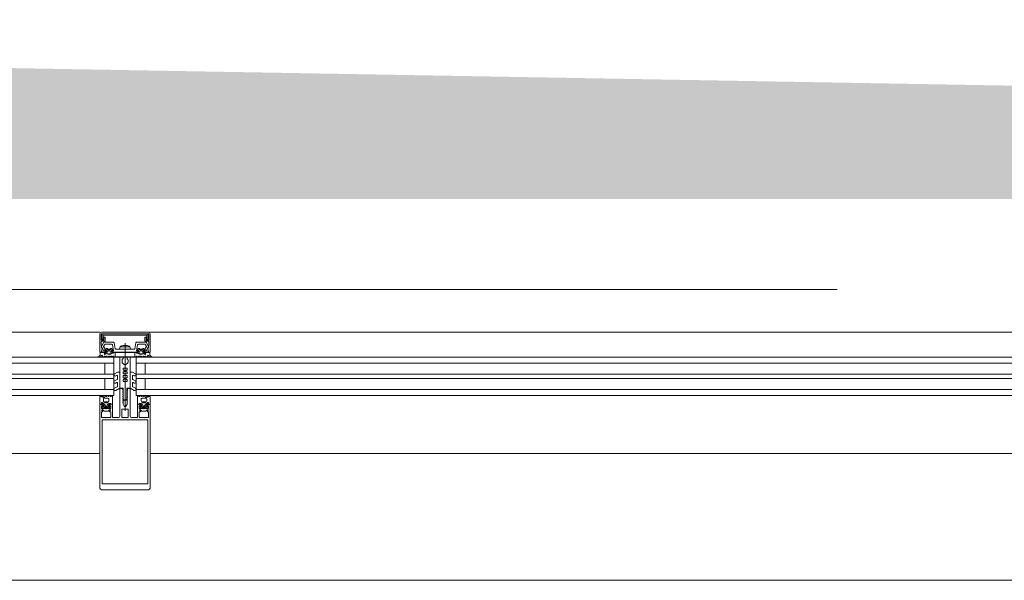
# Model space of a CAD drawing. Header units: centimetres. Extents: x -2424 to 2319, y 5 to 3760.
# Tile 107 of 117: x 898 to 996, y 3178 to 3234. Entities that reach past the tile are written whole.
import ezdxf

# ---------------------------------------------------------------- set-up
doc = ezdxf.new("R2010")
doc.units = ezdxf.units.CM
doc.linetypes.add('Długa kreska', pattern=[142.875, 95.25, -47.625])
for name, color, linetype, lineweight in [('A-DETL', 90, 'Continuous', 9), ('A-DETL-GENF', 92, 'Continuous', 9), ('A-GLAZ-CURT', 52, 'Continuous', 13), ('A-GLAZ-CWMG', 51, 'Continuous', 13), ('A-WALL', 113, 'Continuous', 13)]:
    doc.layers.add(name, color=color, linetype=linetype, lineweight=lineweight)

msp = doc.modelspace()

# ---------------------------------------------------------------- linework, layer by layer
at = {"layer": 'A-DETL', "color": 251, "linetype": 'Długa kreska', "lineweight": 9}
msp.add_line((598.377, 3206.826), (1658.377, 3206.826), dxfattribs=at)
at = {"layer": 'A-DETL-GENF', "color": 251, "lineweight": 9}
for p, q in [((906.027, 3202.558), (910.727, 3202.558)), ((906.242, 3202.252), (910.512, 3202.252)), ((910.502, 3202.402), (906.252, 3202.402)), ((906.232, 3201.519), (906.032, 3201.092)), ((906.337, 3201.648), (906.057, 3201.648)), ((906.246, 3201.147), (906.322, 3201.31)), ((907.238, 3201.548), (906.277, 3201.548)), ((906.412, 3201.368), (907.035, 3201.368)), ((907.394, 3200.898), (907.287, 3201.506)), ((907.969, 3201.093), (908.784, 3201.093)), ((908.602, 3201.241), (908.152, 3201.241)), ((908.377, 3194.73), (908.377, 3201.451)), ((909.466, 3201.506), (909.359, 3200.898)), ((910.477, 3201.548), (909.516, 3201.548)), ((909.719, 3201.368), (910.341, 3201.368)), ((910.697, 3201.648), (910.417, 3201.648)), ((910.432, 3201.31), (910.508, 3201.147)), ((910.721, 3201.092), (910.522, 3201.519)), ((905.778, 3200.059), (905.69, 3200.059)), ((906.201, 3200.075), (906.114, 3200.228)), ((906.304, 3200.16), (906.253, 3200.075)), ((906.367, 3200.538), (906.427, 3200.538)), ((906.495, 3200.478), (906.367, 3200.478)), ((906.422, 3200.075), (906.372, 3200.16)), ((906.399, 3200.812), (906.48, 3200.909)), ((906.401, 3200.368), (906.43, 3200.416)), ((906.523, 3200.16), (906.473, 3200.075)), ((906.537, 3200.748), (906.537, 3200.628)), ((906.549, 3200.434), (906.55, 3200.42)), ((906.707, 3200.798), (906.587, 3200.798)), ((906.587, 3200.578), (906.614, 3200.578)), ((906.591, 3200.398), (906.609, 3200.409)), ((906.641, 3200.075), (906.591, 3200.16)), ((906.64, 3200.593), (906.733, 3200.753)), ((906.655, 3200.391), (906.659, 3200.377)), ((906.662, 3200.858), (906.892, 3200.858)), ((906.743, 3200.161), (906.693, 3200.075)), ((906.709, 3200.365), (906.723, 3200.379)), ((906.772, 3200.374), (906.78, 3200.362)), ((906.861, 3200.075), (906.811, 3200.16)), ((906.821, 3200.753), (906.913, 3200.593)), ((906.831, 3200.364), (906.841, 3200.381)), ((906.967, 3200.798), (906.847, 3200.798)), ((906.89, 3200.389), (906.9, 3200.379)), ((906.963, 3200.161), (906.913, 3200.075)), ((906.939, 3200.578), (906.967, 3200.578)), ((906.949, 3200.394), (906.955, 3200.414)), ((906.997, 3200.432), (907.011, 3200.425)), ((907.017, 3200.628), (907.017, 3200.748)), ((907.081, 3200.075), (907.031, 3200.161)), ((907.073, 3200.909), (907.155, 3200.812)), ((907.128, 3200.538), (907.193, 3200.538)), ((907.18, 3200.156), (907.133, 3200.075)), ((907.302, 3200.074), (907.254, 3200.157)), ((908.352, 3200.873), (907.424, 3200.873)), ((909.33, 3200.873), (908.402, 3200.873)), ((909.451, 3200.074), (909.499, 3200.157)), ((909.626, 3200.538), (909.561, 3200.538)), ((909.573, 3200.156), (909.621, 3200.075)), ((909.68, 3200.909), (909.599, 3200.812)), ((909.672, 3200.075), (909.722, 3200.161)), ((909.737, 3200.628), (909.737, 3200.748)), ((909.756, 3200.432), (909.742, 3200.425)), ((909.787, 3200.798), (909.907, 3200.798)), ((909.814, 3200.578), (909.787, 3200.578)), ((909.79, 3200.161), (909.841, 3200.075)), ((909.804, 3200.394), (909.799, 3200.414)), ((909.933, 3200.753), (909.84, 3200.593)), ((909.864, 3200.389), (909.853, 3200.379)), ((910.092, 3200.858), (909.862, 3200.858)), ((909.892, 3200.075), (909.942, 3200.16)), ((909.922, 3200.364), (909.912, 3200.381)), ((909.981, 3200.374), (909.973, 3200.362)), ((910.011, 3200.161), (910.061, 3200.075)), ((910.113, 3200.593), (910.021, 3200.753)), ((910.044, 3200.365), (910.03, 3200.379)), ((910.047, 3200.798), (910.167, 3200.798)), ((910.099, 3200.391), (910.094, 3200.377)), ((910.112, 3200.075), (910.162, 3200.16)), ((910.167, 3200.578), (910.139, 3200.578)), ((910.163, 3200.398), (910.144, 3200.409)), ((910.205, 3200.434), (910.204, 3200.42)), ((910.217, 3200.748), (910.217, 3200.628)), ((910.23, 3200.16), (910.28, 3200.075)), ((910.258, 3200.478), (910.387, 3200.478)), ((910.355, 3200.812), (910.273, 3200.909)), ((910.352, 3200.368), (910.324, 3200.416)), ((910.387, 3200.538), (910.326, 3200.538)), ((910.332, 3200.075), (910.382, 3200.16)), ((910.45, 3200.16), (910.5, 3200.075)), ((910.552, 3200.075), (910.639, 3200.228)), ((910.976, 3200.059), (911.064, 3200.059)), ((908.077, 3199.556), (908.077, 3199.771)), ((908.677, 3199.556), (908.677, 3199.771)), ((907.615, 3198.581), (907.339, 3198.422)), ((907.464, 3198.205), (907.552, 3198.256)), ((907.627, 3198.213), (907.627, 3197.891)), ((907.827, 3198.588), (907.64, 3198.588)), ((907.877, 3197.017), (907.877, 3198.538)), ((908.877, 3197.017), (908.877, 3198.538)), ((908.927, 3198.588), (909.113, 3198.588)), ((909.127, 3198.213), (909.127, 3197.891)), ((909.138, 3198.581), (909.414, 3198.422)), ((909.289, 3198.205), (909.202, 3198.256)), ((907.602, 3197.848), (907.339, 3197.696)), ((907.602, 3197.118), (907.339, 3196.966)), ((907.464, 3197.48), (907.552, 3197.53)), ((907.627, 3197.487), (907.627, 3197.161)), ((909.127, 3197.487), (909.127, 3197.161)), ((909.152, 3197.848), (909.414, 3197.696)), ((909.152, 3197.118), (909.414, 3196.966)), ((909.289, 3197.48), (909.202, 3197.53)), ((905.897, 3196.138), (906.026, 3196.138)), ((905.901, 3196.228), (905.901, 3196.238)), ((906.022, 3196.168), (905.961, 3196.168)), ((906.067, 3196.129), (906.288, 3196.031)), ((906.534, 3196.163), (906.58, 3196.243)), ((906.632, 3196.243), (906.681, 3196.158)), ((906.752, 3196.158), (906.801, 3196.243)), ((906.853, 3196.243), (906.902, 3196.158)), ((906.973, 3196.158), (907.021, 3196.243)), ((907.464, 3196.75), (907.852, 3196.973)), ((907.877, 3194.208), (907.877, 3196.908)), ((907.927, 3196.958), (908.027, 3196.958)), ((908.192, 3196.161), (908.167, 3196.146)), ((908.167, 3196.129), (908.192, 3196.115)), ((908.202, 3196.097), (908.202, 3195.959)), ((908.552, 3196.097), (908.552, 3195.959)), ((908.562, 3196.161), (908.587, 3196.146)), ((908.587, 3196.129), (908.562, 3196.115)), ((908.727, 3196.958), (908.827, 3196.958)), ((908.877, 3196.908), (908.877, 3194.208)), ((909.289, 3196.75), (908.902, 3196.973)), ((909.781, 3196.158), (909.732, 3196.243)), ((909.901, 3196.243), (909.852, 3196.158)), ((910.001, 3196.158), (909.953, 3196.243)), ((910.121, 3196.243), (910.072, 3196.158)), ((910.219, 3196.163), (910.173, 3196.243)), ((910.687, 3196.129), (910.466, 3196.031)), ((910.857, 3196.138), (910.728, 3196.138)), ((910.732, 3196.168), (910.793, 3196.168)), ((910.853, 3196.228), (910.853, 3196.238)), ((906.087, 3195.438), (906.215, 3195.438)), ((906.147, 3195.378), (906.087, 3195.378)), ((906.15, 3195.499), (906.121, 3195.548)), ((906.217, 3195.718), (906.217, 3195.868)), ((906.257, 3195.168), (906.257, 3195.288)), ((906.27, 3195.496), (906.269, 3195.481)), ((906.307, 3195.338), (906.334, 3195.338)), ((906.427, 3195.118), (906.307, 3195.118)), ((906.329, 3195.507), (906.311, 3195.518)), ((906.317, 3195.968), (906.677, 3195.968)), ((906.677, 3195.618), (906.317, 3195.618)), ((906.36, 3195.323), (906.453, 3195.163)), ((906.379, 3195.538), (906.375, 3195.525)), ((906.443, 3195.536), (906.429, 3195.55)), ((906.5, 3195.553), (906.492, 3195.541)), ((906.541, 3195.163), (906.633, 3195.323)), ((906.561, 3195.535), (906.551, 3195.552)), ((906.687, 3195.118), (906.567, 3195.118)), ((906.62, 3195.537), (906.61, 3195.527)), ((906.659, 3195.338), (906.687, 3195.338)), ((906.675, 3195.502), (906.669, 3195.522)), ((906.731, 3195.49), (906.717, 3195.483)), ((906.737, 3195.288), (906.737, 3195.168)), ((906.777, 3195.868), (906.777, 3195.718)), ((906.913, 3195.378), (906.848, 3195.378)), ((907.117, 3195.318), (907.117, 3194.108)), ((908.302, 3195.786), (908.327, 3195.771)), ((908.452, 3195.786), (908.427, 3195.771)), ((909.637, 3194.108), (909.637, 3195.318)), ((909.841, 3195.378), (909.906, 3195.378)), ((909.977, 3195.868), (909.977, 3195.718)), ((910.017, 3195.288), (910.017, 3195.168)), ((910.022, 3195.49), (910.036, 3195.483)), ((910.094, 3195.338), (910.067, 3195.338)), ((910.067, 3195.118), (910.187, 3195.118)), ((910.437, 3195.968), (910.077, 3195.968)), ((910.077, 3195.618), (910.437, 3195.618)), ((910.079, 3195.502), (910.084, 3195.522)), ((910.213, 3195.163), (910.12, 3195.323)), ((910.133, 3195.537), (910.144, 3195.527)), ((910.192, 3195.535), (910.202, 3195.552)), ((910.254, 3195.553), (910.261, 3195.541)), ((910.393, 3195.323), (910.301, 3195.163)), ((910.31, 3195.536), (910.324, 3195.55)), ((910.327, 3195.118), (910.447, 3195.118)), ((910.374, 3195.538), (910.379, 3195.525)), ((910.447, 3195.338), (910.419, 3195.338)), ((910.424, 3195.507), (910.443, 3195.518)), ((910.484, 3195.496), (910.485, 3195.481)), ((910.497, 3195.168), (910.497, 3195.288)), ((910.537, 3195.718), (910.537, 3195.868)), ((910.667, 3195.438), (910.538, 3195.438)), ((910.604, 3195.499), (910.632, 3195.548)), ((910.606, 3195.378), (910.667, 3195.378)), ((906.2, 3195.006), (906.119, 3195.104)), ((906.259, 3194.717), (906.153, 3194.823)), ((906.664, 3194.688), (906.33, 3194.688)), ((906.612, 3195.058), (906.382, 3195.058)), ((906.841, 3194.823), (906.735, 3194.717)), ((906.875, 3195.104), (906.793, 3195.006)), ((908.057, 3194.108), (908.057, 3194.848)), ((908.107, 3194.898), (908.647, 3194.898)), ((908.697, 3194.848), (908.697, 3194.108)), ((909.879, 3195.104), (909.96, 3195.006)), ((910.019, 3194.717), (909.913, 3194.823)), ((910.424, 3194.688), (910.09, 3194.688)), ((910.142, 3195.058), (910.372, 3195.058)), ((910.601, 3194.823), (910.495, 3194.717)), ((910.553, 3195.006), (910.635, 3195.104)), ((905.877, 3187.858), (905.877, 3193.518)), ((906.087, 3187.858), (906.087, 3193.518)), ((908.647, 3194.058), (908.107, 3194.058)), ((910.667, 3187.914), (910.667, 3193.518)), ((910.877, 3187.858), (910.877, 3193.518)), ((905.877, 3188.39), (905.877, 3187.008)), ((910.877, 3187.008), (910.877, 3188.39)), ((906.027, 3186.858), (910.727, 3186.858))]:
    msp.add_line(p, q, dxfattribs=at)
at = {"layer": 'A-DETL-GENF', "color": 251, "lineweight": 9, "flags": 128}
for points in [[(906.103, 3200.916), (905.987, 3200.558), (905.877, 3200.558), (905.877, 3202.408)], [(910.367, 3201.698), (910.367, 3202.048), (910.497, 3202.048), (910.497, 3201.778), (910.747, 3201.778), (910.747, 3202.408), (906.007, 3202.408), (906.007, 3201.778), (906.257, 3201.778), (906.257, 3202.048), (906.387, 3202.048), (906.387, 3201.698)], [(906.052, 3202.202), (906.052, 3201.842), (906.192, 3201.842), (906.192, 3202.202)], [(910.562, 3202.202), (910.562, 3201.842), (910.702, 3201.842), (910.702, 3202.202)], [(910.877, 3202.408), (910.877, 3200.558), (910.767, 3200.558), (910.65, 3200.916)], [(906.007, 3201.598), (906.007, 3201.282), (906.037, 3201.164), (906.037, 3201.059)], [(907.133, 3201.285), (907.237, 3200.698), (907.127, 3200.698), (907.127, 3200.638), (907.207, 3200.558), (909.547, 3200.558), (909.627, 3200.638), (909.627, 3200.698), (909.517, 3200.698), (909.62, 3201.285)], [(907.857, 3201.032), (907.837, 3200.878), (908.917, 3200.878), (908.897, 3201.032)], [(910.717, 3201.059), (910.717, 3201.164), (910.747, 3201.282), (910.747, 3201.597)], [(905.897, 3200.269), (905.897, 3200.538), (906.307, 3200.538)], [(906.127, 3200.932), (906.027, 3200.558), (906.347, 3200.558), (906.427, 3200.638), (906.427, 3200.698), (906.24, 3200.698), (906.319, 3200.992)], [(906.457, 3200.725), (906.457, 3200.738), (906.407, 3200.767)], [(907.174, 3200.478), (907.052, 3200.478), (907.055, 3200.452), (907.182, 3200.468)], [(907.147, 3200.767), (907.097, 3200.738), (907.097, 3200.725)], [(907.261, 3200.538), (907.397, 3200.538), (907.397, 3200.148), (907.354, 3200.074)], [(908.177, 3199.944), (908.177, 3200.058), (907.877, 3200.058), (907.877, 3196.988), (908.202, 3196.988), (908.202, 3196.178)], [(908.577, 3199.944), (908.577, 3200.058), (908.877, 3200.058), (908.877, 3196.988), (908.552, 3196.988), (908.552, 3196.178)], [(909.492, 3200.538), (909.357, 3200.538), (909.357, 3200.148), (909.399, 3200.074)], [(909.58, 3200.478), (909.702, 3200.478), (909.699, 3200.452), (909.571, 3200.468)], [(909.607, 3200.767), (909.657, 3200.738), (909.657, 3200.725)], [(910.297, 3200.725), (910.297, 3200.738), (910.347, 3200.767)], [(910.434, 3200.992), (910.513, 3200.698), (910.327, 3200.698), (910.327, 3200.638), (910.407, 3200.558), (910.727, 3200.558), (910.626, 3200.932)], [(910.857, 3200.269), (910.857, 3200.538), (910.447, 3200.538)], [(908.641, 3199.48), (908.377, 3199.258), (908.377, 3198.958), (908.577, 3198.958), (908.577, 3198.758), (908.477, 3198.758), (908.477, 3198.592), (908.577, 3198.592), (908.577, 3198.392), (908.377, 3198.392), (908.377, 3198.225), (908.577, 3198.225), (908.577, 3198.025), (908.477, 3198.025), (908.477, 3197.858), (908.577, 3197.858), (908.577, 3197.658), (908.377, 3197.658), (908.377, 3195.758), (908.377, 3197.658), (908.177, 3197.658), (908.177, 3197.858), (908.277, 3197.858), (908.277, 3198.025), (908.177, 3198.025), (908.177, 3198.225), (908.377, 3198.225), (908.377, 3198.392), (908.177, 3198.392), (908.177, 3198.592), (908.277, 3198.592), (908.277, 3198.758), (908.177, 3198.758), (908.177, 3198.958), (908.377, 3198.958), (908.377, 3199.258), (908.112, 3199.48)], [(906.027, 3195.378), (905.877, 3195.378), (905.877, 3196.118)], [(907.073, 3196.243), (907.117, 3196.168), (907.117, 3195.378), (906.981, 3195.378)], [(908.127, 3196.858), (908.177, 3196.829), (908.177, 3196.707), (908.127, 3196.678), (908.177, 3196.649), (908.177, 3196.527), (908.127, 3196.498), (908.177, 3196.469), (908.177, 3196.347), (908.127, 3196.318), (908.177, 3196.289), (908.177, 3196.167), (908.127, 3196.138), (908.177, 3196.109), (908.177, 3195.987), (908.127, 3195.958), (908.177, 3195.929), (908.177, 3195.807), (908.127, 3195.778), (908.177, 3195.749), (908.177, 3195.627), (908.127, 3195.598), (908.177, 3195.569), (908.177, 3195.374), (908.29, 3195.178)], [(908.463, 3195.178), (908.577, 3195.374), (908.577, 3195.474), (908.627, 3195.503), (908.577, 3195.532), (908.577, 3195.654), (908.627, 3195.683), (908.577, 3195.712), (908.577, 3195.834), (908.627, 3195.863), (908.577, 3195.892), (908.577, 3196.014), (908.627, 3196.043), (908.577, 3196.072), (908.577, 3196.194), (908.627, 3196.223), (908.577, 3196.252), (908.577, 3196.374), (908.627, 3196.403), (908.577, 3196.432), (908.577, 3196.554), (908.627, 3196.583), (908.577, 3196.612), (908.577, 3196.734), (908.627, 3196.763), (908.627, 3196.858)], [(909.68, 3196.243), (909.637, 3196.168), (909.637, 3195.378), (909.772, 3195.378)], [(910.727, 3195.378), (910.877, 3195.378), (910.877, 3196.118)], [(905.877, 3193.358), (905.877, 3193.679), (905.877, 3195.358), (906.067, 3195.358), (906.147, 3195.278), (906.147, 3195.218), (906.027, 3195.218), (906.027, 3194.948), (906.472, 3194.948)], [(906.127, 3195.149), (906.177, 3195.178), (906.177, 3195.191)], [(906.522, 3194.948), (906.967, 3194.948), (906.967, 3195.218), (906.847, 3195.218), (906.847, 3195.278), (906.937, 3195.368), (907.067, 3195.368)], [(906.772, 3195.438), (906.902, 3195.448), (906.775, 3195.448), (906.775, 3195.463)], [(906.817, 3195.191), (906.817, 3195.178), (906.867, 3195.149)], [(909.687, 3195.368), (909.817, 3195.368), (909.907, 3195.278), (909.907, 3195.218), (909.787, 3195.218), (909.787, 3194.948), (910.232, 3194.948)], [(909.982, 3195.438), (909.852, 3195.448), (909.979, 3195.448), (909.979, 3195.463)], [(909.937, 3195.191), (909.937, 3195.178), (909.887, 3195.149)], [(910.282, 3194.948), (910.727, 3194.948), (910.727, 3195.218), (910.607, 3195.218), (910.607, 3195.278), (910.687, 3195.358), (910.877, 3195.358), (910.877, 3193.679), (910.877, 3193.358)], [(910.627, 3195.149), (910.577, 3195.178), (910.577, 3195.191)], [(906.082, 3194.752), (906.147, 3194.688), (906.147, 3194.628), (906.027, 3194.628), (906.027, 3194.058), (906.472, 3194.058)], [(906.522, 3194.058), (906.967, 3194.058), (906.967, 3194.628), (906.847, 3194.628), (906.847, 3194.688), (906.911, 3194.752)], [(909.842, 3194.752), (909.907, 3194.688), (909.907, 3194.628), (909.787, 3194.628), (909.787, 3194.058), (910.232, 3194.058)], [(910.282, 3194.058), (910.727, 3194.058), (910.727, 3194.628), (910.607, 3194.628), (910.607, 3194.688), (910.671, 3194.752)], [(906.087, 3193.358), (906.087, 3193.679), (906.087, 3193.828), (907.257, 3193.828), (909.497, 3193.828), (910.667, 3193.828), (910.667, 3193.679), (910.667, 3193.358)], [(907.167, 3194.058), (907.257, 3194.058), (907.727, 3194.058)], [(909.027, 3194.058), (909.497, 3194.058), (909.587, 3194.058)], [(906.087, 3188.39), (906.087, 3187.438), (910.667, 3187.438), (910.667, 3188.39)]]:
    msp.add_lwpolyline(points, dxfattribs=at)
for points in [[(907.407, 3200.098), (909.347, 3200.098), (909.347, 3200.548), (907.407, 3200.548)], [(907.407, 3200.058), (909.347, 3200.058), (909.347, 3200.098), (907.407, 3200.098)]]:
    msp.add_lwpolyline(points, close=True, dxfattribs=at)
at = {"layer": 'A-DETL-GENF', "color": 251, "lineweight": 9}
for centre, radius, start, end in [((906.027, 3202.408), 0.15, 90.04937, 179.95063), ((906.252, 3202.202), 0.2, 90.02951, 179.97227), ((906.242, 3202.202), 0.0501, 90.08749, 179.93358), ((910.502, 3202.203), 0.2, 359.97179, 90.0352), ((910.512, 3202.202), 0.0499, 359.87955, 90.02248), ((910.727, 3202.408), 0.15, 359.99376, 90.0062), ((906.057, 3201.598), 0.0498, 89.82624, 180.17354), ((906.087, 3201.066), 0.06, 155, 261.55829), ((906.107, 3201.059), 0.07, 180, 239.99829), ((906.069, 3200.948), 0.06, 345, 81.55829), ((906.277, 3201.498), 0.05, 90, 155), ((906.3, 3201.121), 0.06, 155, 251.18075), ((906.261, 3201.008), 0.06, 345, 71.18075), ((906.412, 3201.268), 0.1, 90, 155), ((906.337, 3201.698), 0.05, 269.99812, 0.00166), ((907.035, 3201.268), 0.1, 10, 90), ((907.238, 3201.498), 0.05, 10, 90), ((908.07, 3200.979), 0.22, 117.27461, 166.02676), ((908.377, 3200.349), 0.92, 104.16828, 116.29299), ((908.376, 3200.349), 0.921, 63.70777, 75.82838), ((908.683, 3200.979), 0.22, 13.97065, 62.72797), ((909.516, 3201.498), 0.05, 90, 170), ((909.719, 3201.268), 0.1, 90, 170), ((910.341, 3201.268), 0.1, 25, 90), ((910.417, 3201.698), 0.05, 180.00001, 270.0001), ((910.492, 3201.008), 0.06, 108.81925, 195), ((910.454, 3201.121), 0.06, 288.81925, 25), ((910.477, 3201.498), 0.05, 25, 90), ((910.684, 3200.948), 0.06, 98.44171, 195), ((910.667, 3201.066), 0.06, 278.44171, 25), ((910.647, 3201.059), 0.07, 300.00644, 0), ((910.696, 3201.597), 0.0512, 0.57094, 88.64822), ((905.69, 3200.089), 0.03, 98.35666, 270.0978), ((905.644, 3200.401), 0.286, 278.35666, 332.40789), ((905.778, 3200.259), 0.2, 270.0978, 279.54546), ((905.762, 3200.349), 0.291, 279.54546, 334.63631), ((906.071, 3200.203), 0.05, 29.83515, 154.63631), ((906.037, 3200.938), 0.07, 342, 59.99829), ((906.227, 3200.09), 0.03, 209.83515, 329.28464), ((906.367, 3200.413), 0.065, 90, 270), ((906.338, 3200.136), 0.0417, 35.13204, 144.86796), ((906.337, 3200.538), 0.03, 180, 0), ((906.367, 3200.388), 0.04, 269.99999, 330.00626), ((906.422, 3200.793), 0.03, 140.01031, 239.99507), ((906.447, 3200.09), 0.03, 210.46536, 329.41133), ((906.427, 3200.568), 0.03, 270.90521, 359.98148), ((906.516, 3200.366), 0.1, 90.82716, 149.99773), ((906.761, 3200.646), 0.314, 165.49788, 194.50212), ((906.542, 3200.858), 0.08, 22.61561, 140.00332), ((906.495, 3200.428), 0.05, 54.92212, 90), ((906.515, 3200.433), 0.0339, 3.00251, 90.82171), ((906.557, 3200.136), 0.0415, 35.01205, 144.98795), ((906.777, 3200.829), 0.44, 234.92212, 305.84121), ((906.587, 3200.748), 0.05, 89.98992, 180.01008), ((906.587, 3200.628), 0.05, 179.98974, 270.01026), ((906.577, 3200.421), 0.0272, 183.0147, 299.98901), ((906.625, 3200.381), 0.0316, 18.00331, 119.99297), ((906.614, 3200.608), 0.03, 269.98791, 330.00644), ((906.662, 3200.908), 0.05, 202.62239, 269.99966), ((906.667, 3200.09), 0.03, 210.46537, 329.85519), ((906.688, 3200.387), 0.03, 197.9991, 314.99946), ((906.707, 3200.768), 0.03, 329.99756, 90.00642), ((906.746, 3200.357), 0.0316, 32.98956, 135.00901), ((906.777, 3200.134), 0.043, 36.17656, 142.15635), ((906.805, 3200.379), 0.03, 213.00146, 329.99975), ((906.847, 3200.768), 0.03, 89.99872, 209.99731), ((906.869, 3200.365), 0.0316, 48.00262, 149.99741), ((906.887, 3200.09), 0.03, 210.46538, 329.65513), ((906.892, 3200.908), 0.05, 269.99881, 337.37914), ((906.92, 3200.401), 0.03, 227.99716, 345.00452), ((906.939, 3200.608), 0.03, 209.995, 270.01065), ((907.012, 3200.858), 0.08, 40.00306, 157.37723), ((906.984, 3200.406), 0.03, 63.00317, 164.99853), ((906.997, 3200.136), 0.0419, 35.30012, 144.53347), ((906.967, 3200.748), 0.05, 0.00918, 89.99082), ((906.967, 3200.628), 0.05, 270.00904, 359.99096), ((907.025, 3200.452), 0.03, 243.00899, 359.98883), ((907.052, 3200.448), 0.03, 90, 125.84121), ((907.107, 3200.09), 0.03, 210.23147, 329.65543), ((906.792, 3200.646), 0.314, 346.80247, 14.483), ((907.128, 3200.568), 0.03, 166.80247, 270), ((907.132, 3200.793), 0.03, 299.99829, 40.01132), ((907.174, 3200.511), 0.033, 270.00002, 54.90994), ((907.218, 3200.137), 0.0416, 28.43199, 153.04587), ((907.182, 3200.518), 0.05, 269.99115, 352.82633), ((907.261, 3200.508), 0.03, 90.00299, 172.8115), ((907.328, 3200.089), 0.03, 209.86801, 330.20351), ((907.424, 3200.903), 0.03, 190, 270), ((908.377, 3200.878), 0.0256, 192.68038, 347.31962), ((909.33, 3200.903), 0.03, 270, 350), ((909.425, 3200.089), 0.03, 209.79649, 330.13199), ((909.492, 3200.508), 0.03, 7.1885, 89.99701), ((909.536, 3200.137), 0.0416, 26.95413, 151.56801), ((909.571, 3200.518), 0.05, 187.17367, 270.00885), ((909.58, 3200.511), 0.033, 125.09006, 269.99998), ((909.622, 3200.793), 0.03, 139.98868, 240.00171), ((909.646, 3200.09), 0.03, 210.34457, 329.76853), ((909.626, 3200.568), 0.03, 270, 13.19753), ((909.961, 3200.646), 0.314, 165.517, 193.19753), ((909.742, 3200.858), 0.08, 22.62277, 139.99694), ((909.729, 3200.452), 0.03, 180.01117, 296.99101), ((909.702, 3200.448), 0.03, 54.15879, 90), ((909.977, 3200.829), 0.44, 234.15879, 305.07788), ((909.756, 3200.136), 0.0419, 35.46653, 144.69988), ((909.787, 3200.748), 0.05, 90.00918, 179.99082), ((909.787, 3200.628), 0.05, 180.00904, 269.99096), ((909.77, 3200.406), 0.03, 15.00147, 116.99683), ((909.833, 3200.401), 0.03, 194.99548, 312.00284), ((909.814, 3200.608), 0.03, 269.98935, 330.005), ((909.862, 3200.908), 0.05, 202.62086, 270.00119), ((909.866, 3200.09), 0.03, 210.34487, 329.53462), ((909.885, 3200.365), 0.0316, 30.00259, 131.99738), ((909.907, 3200.768), 0.03, 330.00269, 90.00128), ((909.948, 3200.379), 0.03, 210.00025, 326.99854), ((909.977, 3200.134), 0.043, 37.84365, 143.82344), ((910.008, 3200.357), 0.0316, 44.99099, 147.01044), ((910.047, 3200.768), 0.03, 89.99358, 210.00244), ((910.066, 3200.387), 0.03, 225.00054, 342.0009), ((910.086, 3200.09), 0.03, 210.14481, 329.53463), ((910.092, 3200.908), 0.05, 270.00034, 337.37761), ((910.129, 3200.381), 0.0316, 60.00703, 161.99669), ((910.139, 3200.608), 0.03, 209.99356, 270.01209), ((910.212, 3200.858), 0.08, 39.99668, 157.38439), ((910.196, 3200.136), 0.0415, 35.01205, 144.98795), ((910.177, 3200.421), 0.0272, 240.01099, 356.9853), ((910.167, 3200.748), 0.05, 359.98992, 90.01008), ((910.167, 3200.628), 0.05, 269.98974, 0.01026), ((910.238, 3200.433), 0.0339, 89.17829, 176.99749), ((910.258, 3200.428), 0.05, 90, 125.07788), ((910.237, 3200.366), 0.1, 30.00227, 89.17284), ((910.306, 3200.09), 0.03, 210.58867, 329.53464), ((909.993, 3200.646), 0.314, 345.49788, 14.50212), ((910.327, 3200.568), 0.03, 180.01852, 269.09479), ((910.332, 3200.793), 0.03, 300.00493, 39.98969), ((910.387, 3200.388), 0.04, 209.99374, 270.00001), ((910.416, 3200.136), 0.0417, 35.13204, 144.86796), ((910.417, 3200.538), 0.03, 180, 0), ((910.387, 3200.413), 0.065, 270, 90), ((910.526, 3200.09), 0.03, 210.71536, 330.16485), ((910.683, 3200.203), 0.05, 25.36369, 150.16485), ((910.717, 3200.938), 0.07, 120.00644, 198), ((910.991, 3200.349), 0.291, 205.36369, 260.45454), ((911.11, 3200.401), 0.286, 207.59211, 261.64334), ((910.976, 3200.259), 0.2, 260.45454, 269.9022), ((911.064, 3200.089), 0.03, 269.9022, 81.64334), ((908.177, 3199.771), 0.1, 120, 180), ((908.177, 3199.556), 0.1, 180, 230), ((908.077, 3199.944), 0.1, 300, 0), ((908.677, 3199.944), 0.1, 180, 240), ((908.577, 3199.771), 0.1, 0, 60), ((908.577, 3199.556), 0.1, 310, 0), ((907.402, 3198.314), 0.125, 120, 300), ((907.577, 3198.213), 0.05, 0, 120), ((907.64, 3198.538), 0.05, 90, 120), ((907.827, 3198.538), 0.05, 0, 90), ((908.927, 3198.538), 0.05, 90, 180), ((909.113, 3198.538), 0.05, 60, 90), ((909.177, 3198.213), 0.05, 60, 180), ((909.352, 3198.314), 0.125, 240, 60), ((907.402, 3197.588), 0.125, 120, 300), ((907.577, 3197.487), 0.05, 0, 120), ((907.577, 3197.891), 0.05, 300, 0), ((907.577, 3197.161), 0.05, 300, 0), ((909.177, 3197.891), 0.05, 180, 240), ((909.177, 3197.487), 0.05, 60, 180), ((909.177, 3197.161), 0.05, 180, 240), ((909.352, 3197.588), 0.125, 240, 60), ((905.897, 3196.118), 0.02, 90.00616, 179.99392), ((905.921, 3196.238), 0.02, 89.97954, 180.04021), ((905.961, 3196.228), 0.06, 179.98986, 270.0124), ((905.988, 3195.188), 1.07, 63.34204, 89.99336), ((906.022, 3195.538), 0.63, 61.9301, 90.00187), ((906.026, 3196.038), 0.1, 66.00843, 89.9977), ((906.302, 3196.063), 0.035, 246.00381, 61.92743), ((906.491, 3196.19), 0.051, 243.3408, 328.19529), ((906.606, 3196.228), 0.03, 29.99863, 150.00583), ((906.717, 3196.179), 0.041, 210.00073, 330.00372), ((906.827, 3196.228), 0.03, 29.99863, 150.00583), ((906.937, 3196.179), 0.041, 210.00745, 329.997), ((907.047, 3196.228), 0.03, 29.99863, 150.00583), ((907.402, 3196.858), 0.125, 120, 300), ((907.827, 3197.017), 0.05, 300, 0), ((907.927, 3196.908), 0.05, 90, 180), ((908.027, 3196.858), 0.1, 0, 90), ((908.172, 3196.138), 0.01, 120.01977, 239.96975), ((908.182, 3196.178), 0.02, 300.01977, 0), ((908.182, 3196.097), 0.02, 0, 59.96975), ((908.572, 3196.178), 0.02, 180, 239.98023), ((908.572, 3196.097), 0.02, 120.03025, 180), ((908.582, 3196.138), 0.01, 300.03025, 59.98023), ((908.727, 3196.858), 0.1, 90, 180), ((908.827, 3196.908), 0.05, 0, 90), ((908.927, 3197.017), 0.05, 180, 240), ((909.352, 3196.858), 0.125, 240, 60), ((909.706, 3196.228), 0.03, 29.99417, 150.00137), ((909.816, 3196.179), 0.041, 210.003, 329.99255), ((909.927, 3196.228), 0.03, 29.99417, 150.00137), ((910.037, 3196.179), 0.041, 209.99628, 329.99927), ((910.147, 3196.228), 0.03, 29.99417, 150.00137), ((910.263, 3196.19), 0.051, 211.80471, 296.6592), ((910.766, 3195.188), 1.07, 90.00664, 116.65796), ((910.452, 3196.063), 0.035, 118.07257, 293.99619), ((910.732, 3195.538), 0.63, 89.99813, 118.0699), ((910.728, 3196.038), 0.1, 90.0023, 113.99157), ((910.793, 3196.228), 0.06, 269.9876, 0.01014), ((910.833, 3196.238), 0.02, 359.95979, 90.02046), ((910.857, 3196.118), 0.02, 0.00608, 89.99384), ((906.087, 3195.503), 0.065, 90.00223, 270.00223), ((906.057, 3195.378), 0.03, 0.00223, 180.00223), ((906.087, 3195.528), 0.04, 29.99597, 90.00224), ((906.142, 3195.123), 0.03, 120.00715, 219.99192), ((906.147, 3195.348), 0.03, 0.02075, 89.09702), ((906.236, 3195.549), 0.1, 210.0045, 269.17507), ((906.481, 3195.269), 0.314, 165.5001, 194.50435), ((906.215, 3195.488), 0.05, 270.00223, 305.08011), ((906.317, 3195.868), 0.1, 90.00223, 180.00223), ((906.317, 3195.718), 0.1, 180.00223, 270.00223), ((906.235, 3195.483), 0.0339, 269.18051, 356.99971), ((906.497, 3195.087), 0.44, 54.16101, 125.08011), ((906.307, 3195.288), 0.05, 89.99197, 180.01248), ((906.307, 3195.168), 0.05, 179.99214, 270.01231), ((906.297, 3195.494), 0.0272, 60.01322, 176.98753), ((906.345, 3195.534), 0.0316, 240.00925, 341.99891), ((906.334, 3195.308), 0.03, 29.99579, 90.01432), ((906.408, 3195.529), 0.03, 45.00276, 162.00312), ((906.427, 3195.148), 0.03, 269.99581, 30.00467), ((906.466, 3195.558), 0.0316, 224.99322, 327.01266), ((906.525, 3195.537), 0.03, 30.00248, 147.00077), ((906.567, 3195.148), 0.03, 150.00492, 270.00351), ((906.589, 3195.55), 0.0316, 210.00482, 311.9996), ((906.64, 3195.514), 0.03, 14.9977, 132.00507), ((906.659, 3195.308), 0.03, 89.99157, 150.00722), ((906.704, 3195.51), 0.03, 195.0037, 296.99905), ((906.677, 3195.868), 0.1, 0.00223, 90.00223), ((906.677, 3195.718), 0.1, 270.00223, 0.00223), ((906.687, 3195.288), 0.05, 0.01126, 89.99319), ((906.687, 3195.168), 0.05, 270.01141, 359.99304), ((906.745, 3195.463), 0.03, 0.0134, 116.99324), ((906.772, 3195.468), 0.03, 234.16101, 270.00223), ((906.512, 3195.269), 0.314, 345.51923, 13.19975), ((906.848, 3195.348), 0.03, 90.00223, 193.19975), ((906.852, 3195.123), 0.03, 319.99091, 60.00394), ((906.894, 3195.405), 0.033, 305.09229, 90.00221), ((906.902, 3195.398), 0.05, 7.1759, 90.01107), ((906.981, 3195.408), 0.03, 187.19072, 269.99924), ((907.067, 3195.318), 0.05, 0, 90), ((908.402, 3195.959), 0.2, 180, 240), ((908.377, 3195.228), 0.1, 210, 330), ((908.377, 3195.858), 0.1, 240, 270), ((908.377, 3195.858), 0.1, 270, 300), ((908.352, 3195.959), 0.2, 300, 0), ((909.687, 3195.318), 0.05, 90, 180), ((909.772, 3195.408), 0.03, 270.00076, 352.80928), ((909.852, 3195.398), 0.05, 89.98893, 172.8241), ((909.86, 3195.405), 0.033, 89.99779, 234.90771), ((909.902, 3195.123), 0.03, 119.99606, 220.00909), ((909.906, 3195.348), 0.03, 346.80025, 89.99777), ((910.241, 3195.269), 0.314, 166.80025, 194.48077), ((910.077, 3195.868), 0.1, 89.99777, 179.99777), ((910.077, 3195.718), 0.1, 179.99777, 269.99777), ((910.009, 3195.463), 0.03, 63.00676, 179.9866), ((909.982, 3195.468), 0.03, 269.99777, 305.83899), ((910.257, 3195.087), 0.44, 54.91989, 125.83899), ((910.067, 3195.288), 0.05, 90.00681, 179.98874), ((910.067, 3195.168), 0.05, 180.00696, 269.98859), ((910.05, 3195.51), 0.03, 243.00095, 344.9963), ((910.113, 3195.514), 0.03, 47.99493, 165.0023), ((910.094, 3195.308), 0.03, 29.99278, 90.00843), ((910.165, 3195.55), 0.0316, 228.0004, 329.99518), ((910.187, 3195.148), 0.03, 269.99649, 29.99508), ((910.228, 3195.537), 0.03, 32.99923, 149.99752), ((910.288, 3195.558), 0.0316, 212.98734, 315.00678), ((910.327, 3195.148), 0.03, 149.99533, 270.00419), ((910.346, 3195.529), 0.03, 17.99688, 134.99724), ((910.409, 3195.534), 0.0316, 198.00109, 299.99075), ((910.419, 3195.308), 0.03, 89.98568, 150.00421), ((910.437, 3195.868), 0.1, 359.99777, 89.99777), ((910.437, 3195.718), 0.1, 269.99777, 359.99777), ((910.457, 3195.494), 0.0272, 3.01247, 119.98678), ((910.447, 3195.288), 0.05, 359.98752, 90.00803), ((910.447, 3195.168), 0.05, 269.98769, 0.00786), ((910.518, 3195.483), 0.0339, 183.00029, 270.81949), ((910.538, 3195.488), 0.05, 234.91989, 269.99777), ((910.517, 3195.549), 0.1, 270.82493, 329.9955), ((910.607, 3195.348), 0.03, 90.90298, 179.97925), ((910.273, 3195.269), 0.314, 345.49565, 14.4999), ((910.612, 3195.123), 0.03, 320.00808, 59.99285), ((910.667, 3195.528), 0.04, 89.99776, 150.00403), ((910.667, 3195.503), 0.065, 269.99777, 89.99777), ((910.697, 3195.378), 0.03, 359.99777, 179.99777), ((906.117, 3194.788), 0.05, 45, 225), ((906.262, 3195.058), 0.08, 219.9989, 337.38662), ((906.33, 3194.788), 0.1, 225, 270), ((906.382, 3195.008), 0.05, 90.00256, 157.37984), ((906.497, 3194.953), 0.0256, 192.68038, 347.31962), ((906.612, 3195.008), 0.05, 22.62309, 90.00342), ((906.732, 3195.058), 0.08, 202.62499, 319.99916), ((906.664, 3194.788), 0.1, 270, 315), ((906.876, 3194.788), 0.05, 315, 135), ((907.727, 3194.208), 0.15, 270, 0), ((908.107, 3194.848), 0.05, 90, 180), ((908.647, 3194.848), 0.05, 0, 90), ((909.027, 3194.208), 0.15, 180, 270), ((909.877, 3194.788), 0.05, 45, 225), ((910.022, 3195.058), 0.08, 220.00084, 337.37501), ((910.09, 3194.788), 0.1, 225, 270), ((910.142, 3195.008), 0.05, 89.99658, 157.37691), ((910.257, 3194.953), 0.0256, 192.68038, 347.31962), ((910.372, 3195.008), 0.05, 22.62016, 89.99744), ((910.492, 3195.058), 0.08, 202.61338, 320.0011), ((910.424, 3194.788), 0.1, 270, 315), ((910.636, 3194.788), 0.05, 315, 135), ((906.497, 3194.063), 0.0256, 192.68038, 347.31962), ((907.167, 3194.108), 0.05, 180, 270), ((908.107, 3194.108), 0.05, 180, 270), ((908.647, 3194.108), 0.05, 270, 0), ((909.587, 3194.108), 0.05, 270, 0), ((910.257, 3194.063), 0.0256, 192.68038, 347.31962), ((906.027, 3187.008), 0.15, 180, 270), ((910.727, 3187.008), 0.15, 270, 0)]:
    msp.add_arc(centre, radius, start, end, dxfattribs=at)
at = {"layer": 'A-DETL-GENF', "color": 251, "linetype": 'Continuous', "lineweight": 9, "extrusion": (0, 0, -1)}
for points in [[(-622.031, 3233.709), (-607.377, 3215.826), (-1261.724, 3215.826)], [(-622.031, 3233.709), (-1261.724, 3215.826), (-1641.377, 3215.826)]]:
    msp.add_solid(points, dxfattribs=at)
at = {"layer": 'A-GLAZ-CURT', "color": 251, "lineweight": 9}
for p, q in [((758.977, 3200.058), (907.277, 3200.058)), ((907.277, 3200.058), (907.277, 3196.258)), ((909.477, 3196.258), (909.477, 3200.058)), ((909.477, 3200.058), (1057.777, 3200.058)), ((907.277, 3199.458), (758.977, 3199.458)), ((906.377, 3199.458), (906.377, 3198.358)), ((1057.777, 3199.458), (909.477, 3199.458)), ((910.377, 3199.458), (910.377, 3198.358)), ((907.277, 3198.358), (758.977, 3198.358)), ((1057.777, 3198.358), (909.477, 3198.358)), ((907.277, 3197.958), (758.977, 3197.958)), ((906.377, 3197.958), (906.377, 3196.858)), ((1057.777, 3197.958), (909.477, 3197.958)), ((910.377, 3197.958), (910.377, 3196.858)), ((907.277, 3196.858), (758.977, 3196.858)), ((907.277, 3196.258), (758.977, 3196.258)), ((1057.777, 3196.858), (909.477, 3196.858)), ((1057.777, 3196.258), (909.477, 3196.258))]:
    msp.add_line(p, q, dxfattribs=at)
at = {"layer": 'A-GLAZ-CWMG', "color": 251, "lineweight": 9}
for p, q in [((760.377, 3202.558), (905.877, 3202.558)), ((910.877, 3202.558), (1056.377, 3202.558)), ((760.377, 3200.068), (905.877, 3200.068)), ((910.877, 3200.068), (1056.377, 3200.068)), ((905.877, 3190.458), (760.377, 3190.458)), ((1056.377, 3190.458), (910.877, 3190.458))]:
    msp.add_line(p, q, dxfattribs=at)
at = {"layer": 'A-WALL', "color": 251, "lineweight": 9}
msp.add_line((1167.377, 3177.826), (608.377, 3177.826), dxfattribs=at)

doc.saveas('drawing.dxf')
